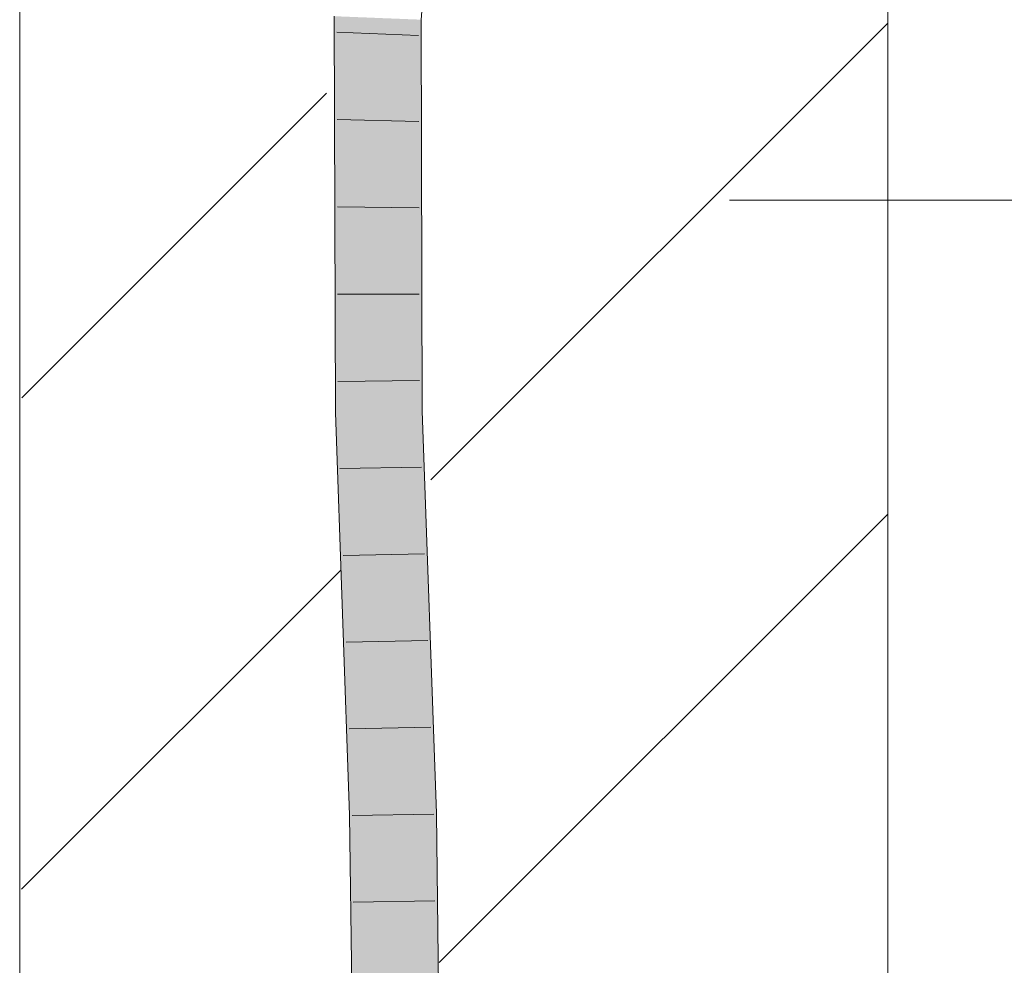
# Model space of a CAD drawing. Extents: x -720 to 300, y 62 to 1162.
# Tile 210 of 256: x 173.83 to 176.67, y 861.81 to 864.53. Entities that reach past the tile are written whole.
import ezdxf
from ezdxf.lldxf.tags import DXFTag

# ---------------------------------------------------------------- set-up
doc = ezdxf.new("R2010")
doc.units = 0
doc.layers.get('0').update_dxf_attribs({"lineweight": 13})
doc.layers.add('E_Detail_Linie_Text_Bem', color=7, linetype='Continuous', lineweight=13)
for name, color, linetype, lineweight, true_color in [('E_Detail_Wandschraffur', 7, 'Continuous', 5, 0xc0c0c0), ('E_Leerrohr 25-A06G93Y08I', 7, 'Continuous', 9, 0xff8000), ('E_Leerrohr 25-Shading', 7, 'Continuous', 9, 0xff8000)]:
    doc.layers.add(name, color=color, linetype=linetype, lineweight=lineweight, true_color=true_color)
tags = doc.linetypes.add('fein_strichliert', pattern=[4, 1, -2, 1]).pattern_tags.tags
tags[8:9] = [DXFTag(74, 4), DXFTag(75, 0), DXFTag(340, '0'), DXFTag(46, 0.0), DXFTag(50, 0.0), DXFTag(44, 0.0), DXFTag(45, 0.0)]
tags[6:7] = [DXFTag(74, 4), DXFTag(75, 0), DXFTag(340, '0'), DXFTag(46, 0.0), DXFTag(50, 0.0), DXFTag(44, 0.0), DXFTag(45, 0.0)]
tags[4:5] = [DXFTag(74, 4), DXFTag(75, 0), DXFTag(340, '0'), DXFTag(46, 0.0), DXFTag(50, 0.0), DXFTag(44, 0.0), DXFTag(45, 0.0)]

# ---------------------------------------------------------------- blocks, each defined once
blk = doc.blocks.new('Shading-A06G93SL8I', base_point=(241.4847, 762.55))
at = {"layer": 'E_Leerrohr 25-Shading', "color": 43, "true_color": 0xd7ab7f}
for points in [[(174.7776, 864.0746), (174.7398, 864.5428), (174.7697, 863.402), (174.7429, 863.4016)], [(174.7398, 864.5428), (174.7776, 864.0746), (174.7763, 864.5414)], [(174.9602, 864.446), (174.953, 864.5343), (174.9563, 863.4056)], [(174.9605, 864.534), (174.953, 864.5343), (174.9602, 864.446)], [(174.9867, 864.533), (174.9605, 864.534), (174.9909, 864.0702), (174.9602, 864.446)], [(174.9909, 864.0702), (174.9895, 864.5328), (174.9867, 864.533)], [(174.9909, 864.0702), (174.9602, 864.446), (174.9929, 863.4064), (174.9563, 863.4056)], [(174.7776, 864.0746), (174.7697, 863.402), (174.7776, 864.0724)], [(174.7697, 863.402), (174.7767, 863.4022), (174.7776, 864.0724)], [(174.7767, 863.4022), (174.7795, 863.4023), (174.7776, 864.0746)], [(174.7697, 863.402), (174.7429, 863.4016), (174.7736, 862.5313)], [(174.7767, 863.4022), (174.7697, 863.402), (174.7838, 862.2418), (174.7736, 862.5313)], [(174.8071, 862.2422), (174.8204, 862.2424), (174.7767, 863.4022), (174.7795, 863.4023)], [(174.7767, 863.4022), (174.7838, 862.2418), (174.8071, 862.2422)], [(174.9972, 862.2455), (175.0338, 862.2462), (174.9563, 863.4056), (174.9929, 863.4064)], [(174.7838, 862.2418), (174.8282, 858.5891), (174.8071, 862.2422), (174.8309, 858.589)], [(174.8071, 862.2422), (174.8309, 858.589), (174.8204, 862.2424), (174.8473, 858.5889)], [(174.8473, 858.5889), (174.8648, 858.5887), (174.8204, 862.2424)], [(175.0416, 858.587), (175.0782, 858.5867), (174.9972, 862.2455), (175.0338, 862.2462)]]:
    blk.add_solid(points, dxfattribs=at)
at = {"layer": 'E_Leerrohr 25-Shading', "color": 31, "true_color": 0xfabd7f}
for points in [[(174.7763, 864.5414), (174.7776, 864.0746), (174.7831, 864.5411)], [(174.7831, 864.5411), (174.7776, 864.0746), (174.8463, 864.5386), (174.848, 864.4492)], [(174.848, 864.4492), (174.8647, 864.5378), (174.8463, 864.5386)], [(174.8647, 864.5378), (174.848, 864.4492), (174.8679, 863.4039)], [(174.8679, 863.4039), (174.9563, 863.4056), (174.8647, 864.5378), (174.953, 864.5343)], [(174.848, 864.4492), (174.7776, 864.0746), (174.8679, 863.4039), (174.7795, 863.4023)], [(174.8204, 862.2424), (174.9088, 862.244), (174.7795, 863.4023), (174.8679, 863.4039)], [(174.9088, 862.244), (174.9972, 862.2455), (174.8679, 863.4039), (174.9563, 863.4056)], [(174.8648, 858.5887), (174.9532, 858.5878), (174.8204, 862.2424), (174.9088, 862.244)], [(174.9532, 858.5878), (175.0416, 858.587), (174.9088, 862.244), (174.9972, 862.2455)]]:
    blk.add_solid(points, dxfattribs=at)
blk = doc.blocks.new('Referenz-A06G93Y48I')
at = {"layer": 'E_Detail_Linie_Text_Bem', "linetype": 'Continuous', "ltscale": 0.13}
for p, q in [((173.8336, 856.372), (173.8336, 868.172)), ((176.3336, 868.172), (176.3336, 828.172))]:
    blk.add_line(p, q, dxfattribs=at)
at = {"layer": 'E_Detail_Linie_Text_Bem', "color": 0, "linetype": 'Continuous', "ltscale": 0.13}
blk.add_line((177.6267, 864.0132), (175.8781, 864.0132), dxfattribs=at)
at = {"layer": 'E_Detail_Wandschraffur', "linetype": 'fein_strichliert', "ltscale": 0.13}
for p, q in [((175.0177, 863.2073), (176.3336, 864.5232)), ((173.8393, 862.0289), (174.7573, 862.9469))]:
    blk.add_line(p, q, dxfattribs=at)
at = {"layer": 'E_Detail_Wandschraffur', "linetype": 'ByBlock', "ltscale": 0.13}
for p, q in [((173.8398, 863.4436), (174.7171, 864.3209)), ((175.0416, 861.817), (176.3336, 863.109))]:
    blk.add_line(p, q, dxfattribs=at)
at = {"layer": 'E_Leerrohr 25-A06G93Y08I', "linetype": 'Continuous', "ltscale": 0.13}
for p, q in [((174.9896, 864.5328), (175.0788, 865.5474)), ((174.7429, 863.4016), (174.7398, 864.5429)), ((174.9929, 863.4064), (174.9896, 864.5328)), ((174.9822, 864.4876), (174.7474, 864.4965)), ((174.983, 864.2392), (174.748, 864.245)), ((174.9837, 863.9907), (174.7487, 863.9934)), ((174.9844, 863.7422), (174.7494, 863.7419)), ((174.9851, 863.4938), (174.7502, 863.4903)), ((174.7838, 862.2418), (174.7429, 863.4016)), ((175.0338, 862.2462), (174.9929, 863.4064)), ((174.9911, 863.2444), (174.7561, 863.2399)), ((174.9999, 862.9945), (174.7649, 862.9901)), ((175.0087, 862.7446), (174.7737, 862.7403)), ((175.0175, 862.4948), (174.7826, 862.4905)), ((174.8282, 858.589), (174.7838, 862.2418)), ((175.0263, 862.2449), (174.7913, 862.2407)), ((175.0782, 858.5867), (175.0338, 862.2462)), ((175.0293, 861.9947), (174.7944, 861.9909))]:
    blk.add_line(p, q, dxfattribs=at)

msp = doc.modelspace()

# ---------------------------------------------------------------- block references
at = {"color": 8, "lineweight": 25, "ltscale": 0.25, "true_color": 0x808080}
msp.add_blockref('Referenz-A06G93Y48I', (0, 0), dxfattribs=at)
msp.add_blockref('Shading-A06G93SL8I', (241.4847, 762.55))

doc.saveas('drawing.dxf')
